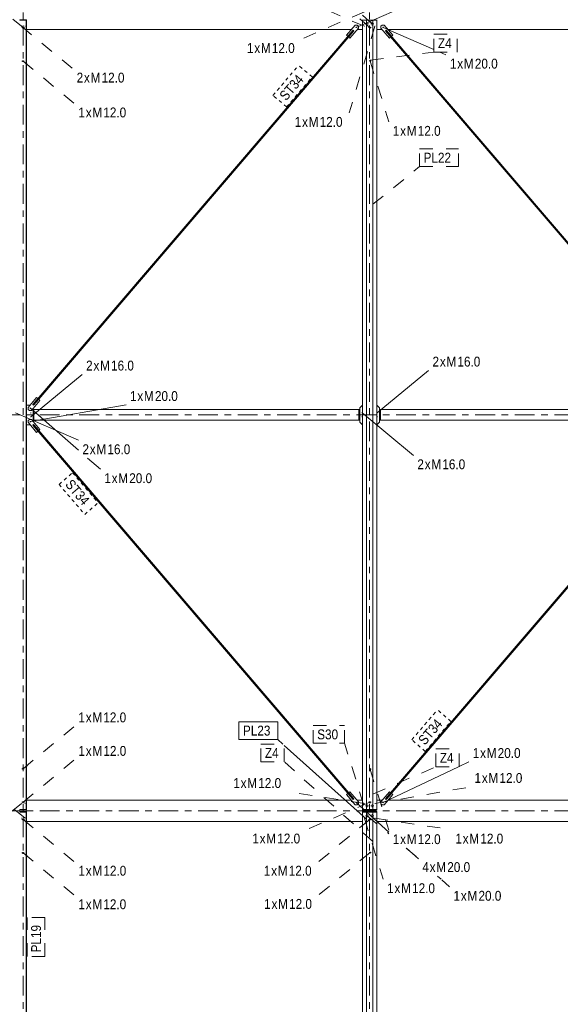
# Model space of a CAD drawing. Header units: millimetres. Extents: x -54 to 556, y -102 to 998.
# Tile 6 of 34: x 157 to 239, y 81 to 230. Entities that reach past the tile are written whole.
import ezdxf

# ---------------------------------------------------------------- set-up
doc = ezdxf.new("R2010")
doc.units = ezdxf.units.MM
for name, pattern in [('XKITLINE00', [0]), ('XKITLINE02', [4, 2, -2]), ('XKITLINE03', [6, 3, -1, 1, -1]), ('XKITLINE04', [3, 0.5, -0.5, 0.5, -0.5, 0.5, -0.5])]:
    doc.linetypes.add(name, pattern=pattern)
for name, color, linetype, lineweight in [('Element', 2, 'Continuous', 0), ('Spoina', 1, 'Continuous', 0), ('Znak elementu', 2, 'Continuous', 0), ('Znak śruby', 4, 'Continuous', 0), ('Śruba', 3, 'Continuous', 0)]:
    doc.layers.add(name, color=color, linetype=linetype, lineweight=lineweight)
doc.styles.add('ARIAL', font='ARIAL.TTF')

msp = doc.modelspace()

# ---------------------------------------------------------------- hatches: boundary and pattern name
at = {"layer": 'Śruba'}
for points in [[(208.07, 228.73), (208.07, 228.72), (208.07, 228.71), (208.06, 228.7), (208.06, 228.69), (208.05, 228.68), (208.05, 228.67), (208.04, 228.66), (208.03, 228.66), (208.02, 228.65), (208.01, 228.64), (208, 228.64), (207.99, 228.64), (207.98, 228.63), (207.97, 228.63), (207.96, 228.63), (207.95, 228.63), (207.94, 228.63), (207.93, 228.64), (207.92, 228.64), (207.91, 228.64), (207.9, 228.65), (207.89, 228.66), (207.88, 228.66), (207.88, 228.67), (207.87, 228.68), (207.86, 228.69), (207.86, 228.7), (207.86, 228.71), (207.85, 228.72), (207.85, 228.73), (207.85, 228.74), (207.85, 228.75), (207.85, 228.76), (207.86, 228.77), (207.86, 228.78), (207.86, 228.79), (207.87, 228.8), (207.88, 228.81), (207.88, 228.82), (207.89, 228.83), (207.9, 228.83), (207.91, 228.84), (207.92, 228.84), (207.93, 228.85), (207.94, 228.85), (207.95, 228.85), (207.96, 228.85), (207.97, 228.85), (207.98, 228.85), (207.99, 228.85), (208, 228.84), (208.01, 228.84), (208.02, 228.83), (208.03, 228.83), (208.04, 228.82), (208.05, 228.81), (208.05, 228.8), (208.06, 228.79), (208.06, 228.78), (208.07, 228.77), (208.07, 228.76), (208.07, 228.75), (208.07, 228.74)], [(211.93, 228.75), (211.93, 228.76), (211.93, 228.77), (211.94, 228.78), (211.94, 228.79), (211.95, 228.8), (211.95, 228.81), (211.96, 228.82), (211.97, 228.83), (211.98, 228.83), (211.99, 228.84), (212, 228.84), (212.01, 228.85), (212.02, 228.85), (212.03, 228.85), (212.04, 228.85), (212.05, 228.85), (212.06, 228.85), (212.07, 228.85), (212.08, 228.84), (212.09, 228.84), (212.1, 228.83), (212.11, 228.83), (212.12, 228.82), (212.12, 228.81), (212.13, 228.8), (212.14, 228.79), (212.14, 228.78), (212.14, 228.77), (212.15, 228.76), (212.15, 228.75), (212.15, 228.74), (212.15, 228.73), (212.15, 228.72), (212.14, 228.71), (212.14, 228.7), (212.14, 228.69), (212.13, 228.68), (212.12, 228.67), (212.12, 228.66), (212.11, 228.66), (212.1, 228.65), (212.09, 228.64), (212.08, 228.64), (212.07, 228.64), (212.06, 228.63), (212.05, 228.63), (212.04, 228.63), (212.03, 228.63), (212.02, 228.63), (212.01, 228.64), (212, 228.64), (211.99, 228.64), (211.98, 228.65), (211.97, 228.66), (211.96, 228.66), (211.95, 228.67), (211.95, 228.68), (211.94, 228.69), (211.94, 228.7), (211.93, 228.71), (211.93, 228.72), (211.93, 228.73), (211.93, 228.74)], [(158.69, 171.01), (158.69, 171), (158.69, 170.99), (158.68, 170.98), (158.68, 170.97), (158.67, 170.96), (158.67, 170.95), (158.66, 170.94), (158.65, 170.93), (158.64, 170.93), (158.63, 170.92), (158.62, 170.92), (158.61, 170.91), (158.6, 170.91), (158.59, 170.91), (158.58, 170.91), (158.57, 170.91), (158.56, 170.91), (158.55, 170.91), (158.54, 170.92), (158.53, 170.92), (158.52, 170.93), (158.51, 170.93), (158.5, 170.94), (158.5, 170.95), (158.49, 170.96), (158.49, 170.97), (158.48, 170.98), (158.48, 170.99), (158.47, 171), (158.47, 171.01), (158.47, 171.02), (158.47, 171.03), (158.47, 171.04), (158.48, 171.05), (158.48, 171.06), (158.49, 171.07), (158.49, 171.08), (158.5, 171.09), (158.5, 171.1), (158.51, 171.1), (158.52, 171.11), (158.53, 171.12), (158.54, 171.12), (158.55, 171.12), (158.56, 171.13), (158.57, 171.13), (158.58, 171.13), (158.59, 171.13), (158.6, 171.13), (158.61, 171.12), (158.62, 171.12), (158.63, 171.12), (158.64, 171.11), (158.65, 171.1), (158.66, 171.1), (158.67, 171.09), (158.67, 171.08), (158.68, 171.07), (158.68, 171.06), (158.69, 171.05), (158.69, 171.04), (158.69, 171.03), (158.69, 171.02)], [(158.74, 170.29), (158.74, 170.28), (158.74, 170.27), (158.73, 170.27), (158.73, 170.26), (158.72, 170.25), (158.72, 170.24), (158.71, 170.24), (158.71, 170.23), (158.7, 170.23), (158.69, 170.22), (158.68, 170.22), (158.68, 170.21), (158.67, 170.21), (158.66, 170.21), (158.65, 170.21), (158.64, 170.21), (158.63, 170.21), (158.62, 170.21), (158.62, 170.22), (158.61, 170.22), (158.6, 170.23), (158.59, 170.23), (158.59, 170.24), (158.58, 170.24), (158.57, 170.25), (158.57, 170.26), (158.57, 170.27), (158.56, 170.27), (158.56, 170.28), (158.56, 170.29), (158.56, 170.3), (158.56, 170.31), (158.56, 170.32), (158.56, 170.33), (158.57, 170.33), (158.57, 170.34), (158.57, 170.35), (158.58, 170.36), (158.59, 170.36), (158.59, 170.37), (158.6, 170.37), (158.61, 170.38), (158.62, 170.38), (158.62, 170.39), (158.63, 170.39), (158.64, 170.39), (158.65, 170.39), (158.66, 170.39), (158.67, 170.39), (158.68, 170.39), (158.68, 170.38), (158.69, 170.38), (158.7, 170.37), (158.71, 170.37), (158.71, 170.36), (158.72, 170.36), (158.72, 170.35), (158.73, 170.34), (158.73, 170.33), (158.74, 170.33), (158.74, 170.32), (158.74, 170.31), (158.74, 170.3)], [(208.94, 170.29), (208.94, 170.28), (208.94, 170.27), (208.93, 170.27), (208.93, 170.26), (208.93, 170.25), (208.92, 170.24), (208.91, 170.24), (208.91, 170.23), (208.9, 170.23), (208.89, 170.22), (208.89, 170.22), (208.88, 170.21), (208.87, 170.21), (208.86, 170.21), (208.85, 170.21), (208.84, 170.21), (208.83, 170.21), (208.82, 170.21), (208.82, 170.22), (208.81, 170.22), (208.8, 170.23), (208.79, 170.23), (208.79, 170.24), (208.78, 170.24), (208.78, 170.25), (208.77, 170.26), (208.77, 170.27), (208.76, 170.27), (208.76, 170.28), (208.76, 170.29), (208.76, 170.3), (208.76, 170.31), (208.76, 170.32), (208.76, 170.33), (208.77, 170.33), (208.77, 170.34), (208.78, 170.35), (208.78, 170.36), (208.79, 170.36), (208.79, 170.37), (208.8, 170.37), (208.81, 170.38), (208.82, 170.38), (208.82, 170.39), (208.83, 170.39), (208.84, 170.39), (208.85, 170.39), (208.86, 170.39), (208.87, 170.39), (208.88, 170.39), (208.89, 170.38), (208.89, 170.38), (208.9, 170.37), (208.91, 170.37), (208.91, 170.36), (208.92, 170.36), (208.93, 170.35), (208.93, 170.34), (208.93, 170.33), (208.94, 170.33), (208.94, 170.32), (208.94, 170.31), (208.94, 170.3)], [(211.06, 170.31), (211.06, 170.32), (211.06, 170.33), (211.07, 170.33), (211.07, 170.34), (211.07, 170.35), (211.08, 170.36), (211.09, 170.36), (211.09, 170.37), (211.1, 170.37), (211.11, 170.38), (211.11, 170.38), (211.12, 170.39), (211.13, 170.39), (211.14, 170.39), (211.15, 170.39), (211.16, 170.39), (211.17, 170.39), (211.18, 170.39), (211.18, 170.38), (211.19, 170.38), (211.2, 170.37), (211.21, 170.37), (211.21, 170.36), (211.22, 170.36), (211.22, 170.35), (211.23, 170.34), (211.23, 170.33), (211.24, 170.33), (211.24, 170.32), (211.24, 170.31), (211.24, 170.3), (211.24, 170.29), (211.24, 170.28), (211.24, 170.27), (211.23, 170.27), (211.23, 170.26), (211.22, 170.25), (211.22, 170.24), (211.21, 170.24), (211.21, 170.23), (211.2, 170.23), (211.19, 170.22), (211.18, 170.22), (211.18, 170.21), (211.17, 170.21), (211.16, 170.21), (211.15, 170.21), (211.14, 170.21), (211.13, 170.21), (211.12, 170.21), (211.11, 170.22), (211.11, 170.22), (211.1, 170.23), (211.09, 170.23), (211.09, 170.24), (211.08, 170.24), (211.07, 170.25), (211.07, 170.26), (211.07, 170.27), (211.06, 170.27), (211.06, 170.28), (211.06, 170.29), (211.06, 170.3)], [(158.69, 168.97), (158.69, 168.96), (158.69, 168.95), (158.68, 168.94), (158.68, 168.93), (158.67, 168.92), (158.67, 168.91), (158.66, 168.9), (158.65, 168.9), (158.64, 168.89), (158.63, 168.88), (158.62, 168.88), (158.61, 168.88), (158.6, 168.87), (158.59, 168.87), (158.58, 168.87), (158.57, 168.87), (158.56, 168.87), (158.55, 168.88), (158.54, 168.88), (158.53, 168.88), (158.52, 168.89), (158.51, 168.9), (158.5, 168.9), (158.5, 168.91), (158.49, 168.92), (158.49, 168.93), (158.48, 168.94), (158.48, 168.95), (158.47, 168.96), (158.47, 168.97), (158.47, 168.98), (158.47, 168.99), (158.47, 169), (158.48, 169.01), (158.48, 169.02), (158.49, 169.03), (158.49, 169.04), (158.5, 169.05), (158.5, 169.06), (158.51, 169.07), (158.52, 169.07), (158.53, 169.08), (158.54, 169.08), (158.55, 169.09), (158.56, 169.09), (158.57, 169.09), (158.58, 169.09), (158.59, 169.09), (158.6, 169.09), (158.61, 169.09), (158.62, 169.08), (158.63, 169.08), (158.64, 169.07), (158.65, 169.07), (158.66, 169.06), (158.67, 169.05), (158.67, 169.04), (158.68, 169.03), (158.68, 169.02), (158.69, 169.01), (158.69, 169), (158.69, 168.99), (158.69, 168.98)], [(158.74, 169.69), (158.74, 169.68), (158.74, 169.67), (158.73, 169.67), (158.73, 169.66), (158.72, 169.65), (158.72, 169.64), (158.71, 169.64), (158.71, 169.63), (158.7, 169.63), (158.69, 169.62), (158.68, 169.62), (158.68, 169.61), (158.67, 169.61), (158.66, 169.61), (158.65, 169.61), (158.64, 169.61), (158.63, 169.61), (158.62, 169.61), (158.62, 169.62), (158.61, 169.62), (158.6, 169.63), (158.59, 169.63), (158.59, 169.64), (158.58, 169.64), (158.57, 169.65), (158.57, 169.66), (158.57, 169.67), (158.56, 169.67), (158.56, 169.68), (158.56, 169.69), (158.56, 169.7), (158.56, 169.71), (158.56, 169.72), (158.56, 169.73), (158.57, 169.73), (158.57, 169.74), (158.57, 169.75), (158.58, 169.76), (158.59, 169.76), (158.59, 169.77), (158.6, 169.77), (158.61, 169.78), (158.62, 169.78), (158.62, 169.79), (158.63, 169.79), (158.64, 169.79), (158.65, 169.79), (158.66, 169.79), (158.67, 169.79), (158.68, 169.79), (158.68, 169.78), (158.69, 169.78), (158.7, 169.77), (158.71, 169.77), (158.71, 169.76), (158.72, 169.76), (158.72, 169.75), (158.73, 169.74), (158.73, 169.73), (158.74, 169.73), (158.74, 169.72), (158.74, 169.71), (158.74, 169.7)], [(208.94, 169.69), (208.94, 169.68), (208.94, 169.67), (208.93, 169.67), (208.93, 169.66), (208.93, 169.65), (208.92, 169.64), (208.91, 169.64), (208.91, 169.63), (208.9, 169.63), (208.89, 169.62), (208.89, 169.62), (208.88, 169.61), (208.87, 169.61), (208.86, 169.61), (208.85, 169.61), (208.84, 169.61), (208.83, 169.61), (208.82, 169.61), (208.82, 169.62), (208.81, 169.62), (208.8, 169.63), (208.79, 169.63), (208.79, 169.64), (208.78, 169.64), (208.78, 169.65), (208.77, 169.66), (208.77, 169.67), (208.76, 169.67), (208.76, 169.68), (208.76, 169.69), (208.76, 169.7), (208.76, 169.71), (208.76, 169.72), (208.76, 169.73), (208.77, 169.73), (208.77, 169.74), (208.78, 169.75), (208.78, 169.76), (208.79, 169.76), (208.79, 169.77), (208.8, 169.77), (208.81, 169.78), (208.82, 169.78), (208.82, 169.79), (208.83, 169.79), (208.84, 169.79), (208.85, 169.79), (208.86, 169.79), (208.87, 169.79), (208.88, 169.79), (208.89, 169.78), (208.89, 169.78), (208.9, 169.77), (208.91, 169.77), (208.91, 169.76), (208.92, 169.76), (208.93, 169.75), (208.93, 169.74), (208.93, 169.73), (208.94, 169.73), (208.94, 169.72), (208.94, 169.71), (208.94, 169.7)], [(211.06, 169.71), (211.06, 169.72), (211.06, 169.73), (211.07, 169.73), (211.07, 169.74), (211.07, 169.75), (211.08, 169.76), (211.09, 169.76), (211.09, 169.77), (211.1, 169.77), (211.11, 169.78), (211.11, 169.78), (211.12, 169.79), (211.13, 169.79), (211.14, 169.79), (211.15, 169.79), (211.16, 169.79), (211.17, 169.79), (211.18, 169.79), (211.18, 169.78), (211.19, 169.78), (211.2, 169.77), (211.21, 169.77), (211.21, 169.76), (211.22, 169.76), (211.22, 169.75), (211.23, 169.74), (211.23, 169.73), (211.24, 169.73), (211.24, 169.72), (211.24, 169.71), (211.24, 169.7), (211.24, 169.69), (211.24, 169.68), (211.24, 169.67), (211.23, 169.67), (211.23, 169.66), (211.22, 169.65), (211.22, 169.64), (211.21, 169.64), (211.21, 169.63), (211.2, 169.63), (211.19, 169.62), (211.18, 169.62), (211.18, 169.61), (211.17, 169.61), (211.16, 169.61), (211.15, 169.61), (211.14, 169.61), (211.13, 169.61), (211.12, 169.61), (211.11, 169.62), (211.11, 169.62), (211.1, 169.63), (211.09, 169.63), (211.09, 169.64), (211.08, 169.64), (211.07, 169.65), (211.07, 169.66), (211.07, 169.67), (211.06, 169.67), (211.06, 169.68), (211.06, 169.69), (211.06, 169.7)], [(208.07, 111.25), (208.07, 111.24), (208.07, 111.23), (208.06, 111.22), (208.06, 111.21), (208.05, 111.2), (208.05, 111.19), (208.04, 111.18), (208.03, 111.17), (208.02, 111.17), (208.01, 111.16), (208, 111.16), (207.99, 111.15), (207.98, 111.15), (207.97, 111.15), (207.96, 111.15), (207.95, 111.15), (207.94, 111.15), (207.93, 111.15), (207.92, 111.16), (207.91, 111.16), (207.9, 111.17), (207.89, 111.17), (207.88, 111.18), (207.88, 111.19), (207.87, 111.2), (207.86, 111.21), (207.86, 111.22), (207.86, 111.23), (207.85, 111.24), (207.85, 111.25), (207.85, 111.26), (207.85, 111.27), (207.85, 111.28), (207.86, 111.29), (207.86, 111.3), (207.86, 111.31), (207.87, 111.32), (207.88, 111.33), (207.88, 111.34), (207.89, 111.34), (207.9, 111.35), (207.91, 111.36), (207.92, 111.36), (207.93, 111.36), (207.94, 111.37), (207.95, 111.37), (207.96, 111.37), (207.97, 111.37), (207.98, 111.37), (207.99, 111.36), (208, 111.36), (208.01, 111.36), (208.02, 111.35), (208.03, 111.34), (208.04, 111.34), (208.05, 111.33), (208.05, 111.32), (208.06, 111.31), (208.06, 111.3), (208.07, 111.29), (208.07, 111.28), (208.07, 111.27), (208.07, 111.26)], [(211.93, 111.27), (211.93, 111.28), (211.93, 111.29), (211.94, 111.3), (211.94, 111.31), (211.95, 111.32), (211.95, 111.33), (211.96, 111.34), (211.97, 111.34), (211.98, 111.35), (211.99, 111.36), (212, 111.36), (212.01, 111.36), (212.02, 111.37), (212.03, 111.37), (212.04, 111.37), (212.05, 111.37), (212.06, 111.37), (212.07, 111.36), (212.08, 111.36), (212.09, 111.36), (212.1, 111.35), (212.11, 111.34), (212.12, 111.34), (212.12, 111.33), (212.13, 111.32), (212.14, 111.31), (212.14, 111.3), (212.14, 111.29), (212.15, 111.28), (212.15, 111.27), (212.15, 111.26), (212.15, 111.25), (212.15, 111.24), (212.14, 111.23), (212.14, 111.22), (212.14, 111.21), (212.13, 111.2), (212.12, 111.19), (212.12, 111.18), (212.11, 111.17), (212.1, 111.17), (212.09, 111.16), (212.08, 111.16), (212.07, 111.15), (212.06, 111.15), (212.05, 111.15), (212.04, 111.15), (212.03, 111.15), (212.02, 111.15), (212.01, 111.15), (212, 111.16), (211.99, 111.16), (211.98, 111.17), (211.97, 111.17), (211.96, 111.18), (211.95, 111.19), (211.95, 111.2), (211.94, 111.21), (211.94, 111.22), (211.93, 111.23), (211.93, 111.24), (211.93, 111.25), (211.93, 111.26)]]:
    msp.add_hatch(color=256, dxfattribs=at).paths.add_polyline_path(points, flags=17)

# ---------------------------------------------------------------- linework, layer by layer
at = {"layer": 'Element', "linetype": 'XKITLINE00', "lineweight": 0}
for p, q in [((158, 229.9), (156.97, 229.9)), ((156.97, 229.82), (156.97, 229.9)), ((157.97, 229.82), (156.97, 229.82)), ((157.97, 229.82), (157.97, 229.9)), ((157.97, 110.18), (157.97, 229.82)), ((157.97, 110.18), (157.97, 229.82)), ((157.97, 229.82), (157.97, 229.82)), ((158, 229.82), (157.97, 229.82)), ((158, 229.82), (158, 229.9)), ((158, 110.18), (158, 229.82)), ((158, 110.18), (158, 229.82)), ((158, 229.82), (158, 229.82)), ((208.9, 229.82), (208.9, 229.9)), ((209.5, 229.82), (208.9, 229.82)), ((208.9, 229.82), (208.9, 110.18)), ((208.9, 229.82), (208.9, 229.82)), ((208.9, 229.82), (208.9, 228.4)), ((209.5, 110.18), (209.5, 229.82)), ((209.5, 110.18), (209.5, 229.82)), ((209.5, 229.82), (210.5, 229.82)), ((209.5, 229.82), (209.5, 229.82)), ((210.5, 229.82), (210.5, 229.82)), ((210.5, 229.82), (211.1, 229.82)), ((210.5, 110.18), (210.5, 229.82)), ((210.5, 110.18), (210.5, 229.82)), ((210.5, 229.82), (210.5, 229.82)), ((211.1, 229.9), (211.1, 229.82)), ((211.1, 110.18), (211.1, 229.82)), ((211.1, 229.82), (211.1, 229.82)), ((211.1, 229.82), (211.1, 228.4)), ((158, 228.4), (207.23, 228.4)), ((206.51, 227.55), (207.81, 229.07)), ((208.31, 228.64), (207.01, 227.12)), ((208.31, 228.64), (207.01, 227.12)), ((207.81, 229.07), (208.09, 229.09)), ((208.1, 229.09), (208.09, 229.09)), ((208.09, 229.09), (208.29, 228.92)), ((208.29, 228.92), (208.1, 229.09)), ((208.11, 228.4), (208.9, 228.4)), ((208.31, 228.64), (208.29, 228.92)), ((208.29, 228.92), (208.29, 228.92)), ((208.29, 228.92), (208.31, 228.64)), ((208.31, 228.64), (208.31, 228.64)), ((208.9, 228.4), (208.9, 228.4)), ((211.1, 228.4), (211.89, 228.4)), ((211.1, 228.4), (211.1, 228.4)), ((211.71, 228.92), (211.69, 228.64)), ((211.69, 228.64), (211.71, 228.92)), ((211.69, 228.64), (212.99, 227.12)), ((211.69, 228.64), (211.69, 228.64)), ((212.99, 227.12), (211.69, 228.64)), ((211.9, 229.09), (211.71, 228.92)), ((211.71, 228.92), (211.91, 229.09)), ((211.71, 228.92), (211.71, 228.92)), ((211.9, 229.09), (211.91, 229.09)), ((211.91, 229.09), (212.19, 229.07)), ((212.19, 229.07), (213.49, 227.55)), ((212.77, 228.4), (262, 228.4)), ((158.95, 171.56), (207.48, 228.3)), ((159.85, 172.37), (206.82, 227.28)), ((206.7, 227.39), (206.51, 227.55)), ((207.48, 228.3), (206.7, 227.39)), ((206.7, 227.39), (206.7, 227.39)), ((206.82, 227.28), (207.6, 228.2)), ((207.01, 227.12), (206.82, 227.28)), ((207.01, 227.12), (207.01, 227.12)), ((207.6, 228.2), (207.48, 228.3)), ((212.52, 228.3), (212.4, 228.2)), ((212.4, 228.2), (213.18, 227.28)), ((261.05, 171.56), (212.52, 228.3)), ((213.3, 227.39), (212.52, 228.3)), ((213.18, 227.28), (212.99, 227.12)), ((212.99, 227.12), (212.99, 227.12)), ((260.15, 172.37), (213.18, 227.28)), ((213.49, 227.55), (213.3, 227.39)), ((213.3, 227.39), (213.3, 227.39)), ((158, 223.27), (158.05, 223.27)), ((158, 223.21), (158.05, 223.21)), ((158.05, 223.21), (158.05, 223.27)), ((158.23, 171.12), (159.53, 172.64)), ((158.74, 170.69), (160.04, 172.21)), ((160.04, 172.21), (158.74, 170.69)), ((159.72, 172.48), (158.94, 171.56)), ((159.07, 171.46), (159.85, 172.37)), ((159.54, 172.64), (159.53, 172.64)), ((159.53, 172.64), (159.72, 172.48)), ((159.73, 172.48), (159.54, 172.64)), ((159.72, 172.48), (159.73, 172.48)), ((160.04, 172.21), (159.85, 172.37)), ((159.85, 172.37), (159.85, 172.37)), ((159.85, 172.37), (160.04, 172.21)), ((160.04, 172.21), (160.04, 172.21)), ((158, 171.5), (158.56, 171.5)), ((158.26, 170.84), (158.23, 171.12)), ((158.45, 170.67), (158.26, 170.84)), ((158.74, 170.69), (158.45, 170.67)), ((158.46, 170.67), (158.45, 170.67)), ((158.46, 170.67), (158.74, 170.69)), ((158.46, 170.67), (158.46, 170.67)), ((158.74, 170.69), (158.74, 170.69)), ((158.94, 171.56), (158.95, 171.56)), ((158.94, 171.56), (159.01, 171.51)), ((158.95, 171.56), (158.95, 171.56)), ((158.95, 171.56), (158.98, 171.54)), ((158.98, 171.54), (159.01, 171.51)), ((159, 169), (159, 171)), ((159, 169.01), (159, 170.99)), ((159, 170.78), (159.08, 170.78)), ((159.01, 171.51), (159.04, 171.49)), ((159.01, 171.51), (159.07, 171.46)), ((159.04, 171.49), (159.06, 171.47)), ((159.06, 171.47), (159.07, 171.46)), ((159.08, 170.8), (159.08, 169.2)), ((159.08, 170.8), (159.12, 170.8)), ((159.12, 170.8), (159.12, 169.2)), ((159.12, 170.8), (208.34, 170.8)), ((159.12, 170.8), (159.12, 169.2)), ((208.34, 170.8), (208.34, 169.2)), ((208.41, 170.8), (208.34, 170.8)), ((208.34, 169.2), (208.34, 170.8)), ((208.38, 169.2), (208.38, 170.8)), ((208.43, 170.8), (208.41, 170.8)), ((208.41, 170.78), (208.41, 170.8)), ((208.41, 169.2), (208.41, 170.8)), ((208.41, 170.78), (208.5, 170.78)), ((208.43, 170.78), (208.43, 170.8)), ((208.5, 171.1), (208.9, 171.5)), ((208.5, 168.9), (208.5, 171.1)), ((211.5, 171.1), (211.1, 171.5)), ((211.5, 168.9), (211.5, 171.1)), ((211.5, 170.78), (211.59, 170.78)), ((211.57, 170.78), (211.57, 170.8)), ((211.57, 170.8), (211.59, 170.8)), ((211.59, 170.78), (211.59, 170.8)), ((211.59, 170.8), (211.59, 169.2)), ((211.59, 170.8), (211.66, 170.8)), ((211.62, 169.2), (211.62, 170.8)), ((260.88, 170.8), (211.66, 170.8)), ((211.66, 170.8), (211.66, 169.2)), ((211.66, 170.8), (211.66, 169.2)), ((157.99, 170.04), (157.97, 170.04)), ((157.97, 169.96), (157.99, 169.96)), ((157.99, 169.96), (157.99, 170.04)), ((158.23, 168.88), (158.26, 169.16)), ((159.53, 167.36), (158.23, 168.88)), ((158.26, 169.16), (158.45, 169.33)), ((158.45, 169.33), (158.46, 169.33)), ((158.45, 169.33), (158.74, 169.31)), ((158.46, 169.33), (158.46, 169.33)), ((158.46, 169.33), (158.74, 169.31)), ((158.74, 169.31), (160.04, 167.79)), ((158.74, 169.31), (158.74, 169.31)), ((158.74, 169.31), (160.04, 167.79)), ((159, 169.22), (159.08, 169.22)), ((159.08, 169.2), (159.12, 169.2)), ((159.12, 169.2), (208.34, 169.2)), ((208.41, 169.2), (208.34, 169.2)), ((208.41, 169.22), (208.5, 169.22)), ((208.41, 169.2), (208.41, 169.22)), ((208.41, 169.2), (208.43, 169.2)), ((208.43, 169.2), (208.43, 169.22)), ((208.9, 168.5), (208.5, 168.9)), ((211.1, 168.5), (211.5, 168.9)), ((211.5, 169.22), (211.59, 169.22)), ((211.57, 169.2), (211.57, 169.22)), ((211.59, 169.2), (211.57, 169.2)), ((211.59, 169.2), (211.59, 169.22)), ((211.59, 169.2), (211.66, 169.2)), ((211.66, 169.2), (260.88, 169.2)), ((158, 168.5), (158.56, 168.5)), ((158.94, 168.44), (159.01, 168.49)), ((158.94, 168.44), (158.95, 168.44)), ((158.94, 168.44), (159.72, 167.52)), ((158.98, 168.46), (158.95, 168.44)), ((158.95, 168.44), (158.95, 168.44)), ((207.48, 111.7), (158.95, 168.44)), ((159.01, 168.49), (158.98, 168.46)), ((159.01, 168.49), (159.07, 168.54)), ((159.04, 168.51), (159.01, 168.49)), ((159.06, 168.53), (159.04, 168.51)), ((159.07, 168.54), (159.06, 168.53)), ((159.85, 167.63), (159.07, 168.54)), ((159.72, 167.52), (159.53, 167.36)), ((159.53, 167.36), (159.54, 167.36)), ((159.54, 167.36), (159.73, 167.52)), ((159.72, 167.52), (159.73, 167.52)), ((160.04, 167.79), (159.85, 167.63)), ((160.04, 167.79), (159.85, 167.63)), ((159.85, 167.63), (159.85, 167.63)), ((206.82, 112.72), (159.85, 167.63)), ((160.04, 167.79), (160.04, 167.79)), ((212.52, 111.7), (261.05, 168.44)), ((213.18, 112.72), (260.15, 167.63)), ((158, 116.79), (158.05, 116.79)), ((158, 116.73), (158.05, 116.73)), ((158.05, 116.73), (158.05, 116.79)), ((158, 113.5), (158, 112.28)), ((158, 113.49), (158, 113.49)), ((158, 112.28), (158, 112.28)), ((206.51, 112.45), (206.7, 112.61)), ((207.81, 110.93), (206.51, 112.45)), ((206.7, 112.61), (206.7, 112.61)), ((206.7, 112.61), (207.48, 111.7)), ((206.82, 112.72), (207.01, 112.88)), ((207.6, 111.8), (206.82, 112.72)), ((208.31, 111.36), (207.01, 112.88)), ((207.01, 112.88), (207.01, 112.88)), ((207.01, 112.88), (208.31, 111.36)), ((211.69, 111.36), (212.99, 112.88)), ((211.69, 111.36), (212.99, 112.88)), ((213.49, 112.45), (212.19, 110.93)), ((213.18, 112.72), (212.4, 111.8)), ((212.52, 111.7), (213.3, 112.61)), ((212.99, 112.88), (212.99, 112.88)), ((212.99, 112.88), (213.18, 112.72)), ((213.3, 112.61), (213.3, 112.61)), ((213.3, 112.61), (213.49, 112.45)), ((158, 111.6), (207.23, 111.6)), ((207.48, 111.7), (207.6, 111.8)), ((208.09, 110.91), (207.81, 110.93)), ((208.09, 110.91), (208.29, 111.08)), ((208.29, 111.08), (208.09, 110.91)), ((208.09, 110.91), (208.09, 110.91)), ((208.11, 111.6), (208.9, 111.6)), ((208.29, 111.08), (208.31, 111.36)), ((208.31, 111.36), (208.29, 111.08)), ((208.29, 111.08), (208.29, 111.08)), ((208.31, 111.36), (208.31, 111.36)), ((208.9, 110.18), (208.9, 111.6)), ((208.9, 111.6), (208.9, 111.6)), ((211.1, 111.6), (211.89, 111.6)), ((211.1, 110.18), (211.1, 111.6)), ((211.1, 111.6), (211.1, 111.6)), ((211.69, 111.36), (211.71, 111.08)), ((211.69, 111.36), (211.69, 111.36)), ((211.71, 111.08), (211.69, 111.36)), ((211.71, 111.08), (211.91, 110.91)), ((211.71, 111.08), (211.71, 111.08)), ((211.91, 110.91), (211.71, 111.08)), ((212.19, 110.93), (211.91, 110.91)), ((211.91, 110.91), (211.91, 110.91)), ((212.4, 111.8), (212.52, 111.7)), ((212.77, 111.6), (262, 111.6)), ((156.97, 110.18), (157.97, 110.18)), ((156.97, 110.1), (156.97, 110.18)), ((158, 110.1), (156.97, 110.1)), ((158, 109.9), (156.97, 109.9)), ((156.97, 109.82), (156.97, 109.9)), ((157.97, 109.82), (156.97, 109.82)), ((157.97, 110.18), (157.97, 110.18)), ((158, 110.18), (157.97, 110.18)), ((157.97, 110.1), (157.97, 110.18)), ((157.97, 109.82), (157.97, 109.9)), ((157.97, 0.08), (157.97, 109.82)), ((157.97, 0.08), (157.97, 109.82)), ((157.97, 109.82), (157.97, 109.82)), ((158, 109.82), (157.97, 109.82)), ((158, 110.18), (158, 110.18)), ((158, 110.1), (158, 110.18)), ((158, 109.82), (158, 109.9)), ((158, 0.08), (158, 109.82)), ((158, 0.08), (158, 109.82)), ((158, 109.82), (158, 109.82)), ((208.9, 110.18), (209.5, 110.18)), ((208.9, 110.18), (208.9, 110.18)), ((208.9, 110.1), (208.9, 110.18)), ((211.1, 110.1), (208.9, 110.1)), ((208.9, 109.9), (211.1, 109.9)), ((208.9, 109.82), (208.9, 109.9)), ((209.5, 109.82), (208.9, 109.82)), ((208.9, 109.82), (208.9, 0.08)), ((208.9, 109.82), (208.9, 109.82)), ((208.9, 109.82), (208.9, 108.4)), ((209.5, 110.18), (210.5, 110.18)), ((209.5, 110.18), (209.5, 110.18)), ((209.5, 0.08), (209.5, 109.82)), ((209.5, 0.08), (209.5, 109.82)), ((209.5, 109.82), (210.5, 109.82)), ((209.5, 109.82), (209.5, 109.82)), ((209.91, 109.9), (209.91, 110.1)), ((209.92, 109.9), (209.92, 110.1)), ((210.08, 109.9), (210.08, 110.1)), ((210.09, 109.9), (210.09, 110.1)), ((210.5, 110.18), (210.5, 110.18)), ((210.5, 110.18), (211.1, 110.18)), ((210.5, 110.18), (210.5, 110.18)), ((210.5, 109.82), (210.5, 109.82)), ((210.5, 109.82), (211.1, 109.82)), ((210.5, 0.08), (210.5, 109.82)), ((210.5, 0.08), (210.5, 109.82)), ((210.5, 109.82), (210.5, 109.82)), ((211.1, 110.18), (211.1, 110.18)), ((211.1, 110.1), (211.1, 110.18)), ((211.1, 109.9), (211.1, 109.82)), ((211.1, 0.08), (211.1, 109.82)), ((211.1, 109.82), (211.1, 109.82)), ((211.1, 109.82), (211.1, 108.4)), ((158, 108.4), (208.9, 108.4)), ((158, 107.72), (158, 107.72)), ((158, 107.72), (158, 101.69)), ((208.9, 108.4), (208.9, 108.4)), ((211.1, 108.4), (262, 108.4)), ((211.1, 108.4), (211.1, 108.4)), ((158, 106.51), (158, 106.51)), ((158, 103.27), (158.05, 103.27)), ((158, 103.21), (158.05, 103.21)), ((158.05, 103.21), (158.05, 103.27)), ((158, 101.69), (158, 101.69))]:
    msp.add_line(p, q, dxfattribs=at)
at = {"layer": 'Spoina', "linetype": 'XKITLINE03', "lineweight": 0}
for p, q in [((157.5, -20), (157.5, 960)), ((210, -20), (210, 960)), ((-20, 170), (440, 170)), ((-20, 110), (440, 110))]:
    msp.add_line(p, q, dxfattribs=at)
at = {"layer": 'Znak elementu', "linetype": 'XKITLINE02', "lineweight": 0}
for p, q in [((219.75, 227.69), (223.28, 227.69)), ((219.75, 224.99), (219.75, 227.69)), ((223.28, 224.99), (223.28, 227.69)), ((210.09, 223.76), (219.75, 224.99)), ((219.75, 224.99), (223.28, 224.99)), ((217.57, 210.34), (223.44, 210.34)), ((217.57, 207.64), (217.57, 210.34)), ((223.44, 207.64), (223.44, 210.34)), ((210.5, 201.92), (217.57, 207.64)), ((217.57, 207.64), (223.44, 207.64)), ((201.45, 122.93), (206.21, 122.93)), ((201.45, 120.23), (201.45, 122.93)), ((206.21, 120.23), (206.21, 122.93)), ((193.53, 120.12), (197.07, 120.12)), ((193.53, 117.42), (193.53, 120.12)), ((197.07, 117.42), (197.07, 120.12)), ((201.45, 120.23), (206.21, 120.23)), ((209.06, 110.96), (206.21, 120.23)), ((220.03, 119.38), (223.56, 119.38)), ((220.03, 116.68), (220.03, 119.38)), ((223.56, 116.68), (223.56, 119.38)), ((193.53, 117.42), (197.07, 117.42)), ((210.5, 105.33), (197.07, 117.42)), ((210.5, 112.53), (220.03, 116.68)), ((220.03, 116.68), (223.56, 116.68)), ((158.1, 87.94), (158.1, 93.81)), ((160.8, 93.81), (158.1, 93.81)), ((160.8, 87.94), (160.8, 93.81)), ((160.8, 87.94), (158.1, 87.94))]:
    msp.add_line(p, q, dxfattribs=at)
at = {"layer": 'Znak elementu', "linetype": 'XKITLINE04', "lineweight": 0}
for p, q in [((195.35, 218.43), (199.24, 222.98)), ((201.29, 221.22), (199.24, 222.98)), ((197.41, 216.68), (201.29, 221.22)), ((197.41, 216.68), (195.35, 218.43)), ((162.93, 159.47), (164.98, 161.23)), ((164.98, 161.23), (168.87, 156.68)), ((162.93, 159.47), (166.82, 154.93)), ((166.82, 154.93), (168.87, 156.68)), ((216.38, 120.77), (220.27, 125.31)), ((222.32, 123.56), (220.27, 125.31)), ((218.43, 119.01), (222.32, 123.56)), ((218.43, 119.01), (216.38, 120.77))]:
    msp.add_line(p, q, dxfattribs=at)
at = {"layer": 'Znak elementu', "linetype": 'XKITLINE00', "lineweight": 0}
for p, q in [((190.2, 123.51), (196.07, 123.51)), ((190.2, 120.81), (190.2, 123.51)), ((196.07, 120.81), (196.07, 123.51)), ((190.2, 120.81), (196.07, 120.81)), ((196.84, 120.12), (196.07, 120.81)), ((209.5, 108.72), (197.07, 119.91))]:
    msp.add_line(p, q, dxfattribs=at)
at = {"layer": 'Znak śruby', "linetype": 'XKITLINE02', "lineweight": 0}
for p, q in [((210.02, 228.7), (199.41, 237.96)), ((210.4, 229.25), (200.45, 238.25)), ((157.49, 228.7), (149.71, 235.13)), ((209.2, 228.9), (199.68, 233.05)), ((209.2, 231.1), (199.68, 226.95)), ((157.22, 228.9), (165, 222.47)), ((210.8, 228.9), (206.92, 215.76)), ((157.48, 223.62), (165.26, 217.19)), ((210.07, 223.67), (212.91, 214.4)), ((157.48, 116.38), (165.26, 122.81)), ((157.49, 111.3), (165.27, 117.73)), ((157.78, 108.9), (150, 115.33)), ((210.07, 116.33), (212.91, 107.05)), ((210.8, 111.1), (225.29, 113.63)), ((209.2, 111.1), (197.61, 112.86)), ((157.22, 111.1), (149.44, 104.67)), ((210.02, 111.3), (200.49, 107.15)), ((209.6, 109.25), (212.91, 106.51)), ((157.49, 108.7), (165.27, 102.27)), ((210.02, 108.7), (202.24, 102.27)), ((209.2, 108.9), (212.05, 99.62)), ((210.8, 108.9), (222.39, 107.14)), ((157.48, 103.62), (165.26, 97.19)), ((210.07, 103.67), (202.29, 97.24)), ((215.53, 104.35), (217.38, 102.82))]:
    msp.add_line(p, q, dxfattribs=at)
at = {"layer": 'Znak śruby', "linetype": 'XKITLINE00', "lineweight": 0}
for p, q in [((207.97, 228.74), (217.49, 232.89)), ((212.03, 228.74), (219.75, 225.38)), ((220.63, 224.99), (221.56, 224.59)), ((158.65, 169.7), (166.43, 176.13)), ((211.15, 170.3), (218.92, 176.73)), ((156.35, 170.3), (165.88, 166.15)), ((158.59, 168.98), (173.08, 171.51)), ((158.59, 171.02), (165.88, 164.65)), ((208.85, 170.3), (216.63, 163.87)), ((167.26, 163.45), (169.19, 161.76)), ((212.03, 111.26), (223.48, 116.68)), ((223.56, 116.72), (225.02, 117.41)), ((207.97, 111.26), (212.91, 106.78)), ((215.6, 104.35), (217.38, 102.74)), ((220.28, 100.12), (220.83, 99.62)), ((220.92, 99.54), (222.11, 98.47))]:
    msp.add_line(p, q, dxfattribs=at)
at = {"layer": 'Śruba', "linetype": 'XKITLINE02', "lineweight": 0}
for p, q in [((157.23, 228.9), (157.21, 228.9)), ((157.29, 228.7), (157.69, 228.7)), ((157.41, 228.77), (157.44, 228.77)), ((157.41, 228.63), (157.44, 228.63)), ((157.45, 228.77), (157.57, 228.77)), ((157.45, 228.63), (157.57, 228.63)), ((157.79, 228.9), (157.77, 228.9)), ((209.21, 228.9), (209.19, 228.9)), ((210.22, 228.7), (209.82, 228.7)), ((210.08, 228.77), (209.92, 228.77)), ((210.08, 228.63), (209.92, 228.63)), ((210.11, 228.77), (210.08, 228.77)), ((210.11, 228.63), (210.08, 228.63)), ((210.79, 228.9), (210.81, 228.9)), ((157.66, 223.62), (157.31, 223.62)), ((157.44, 223.69), (157.41, 223.69)), ((157.44, 223.55), (157.41, 223.55)), ((157.56, 223.69), (157.44, 223.69)), ((157.56, 223.55), (157.44, 223.55)), ((209.92, 223.67), (210.22, 223.67)), ((210.02, 223.74), (210.08, 223.74)), ((210.02, 223.6), (210.08, 223.6)), ((210.08, 223.74), (210.11, 223.74)), ((210.08, 223.6), (210.11, 223.6)), ((157.44, 116.45), (157.41, 116.45)), ((157.56, 116.45), (157.44, 116.45)), ((210.02, 116.4), (210.08, 116.4)), ((210.08, 116.4), (210.11, 116.4)), ((157.66, 116.38), (157.31, 116.38)), ((157.44, 116.31), (157.41, 116.31)), ((157.56, 116.31), (157.44, 116.31)), ((209.92, 116.33), (210.22, 116.33)), ((210.02, 116.26), (210.08, 116.26)), ((210.08, 116.26), (210.11, 116.26)), ((157.23, 111.1), (157.21, 111.1)), ((157.29, 111.3), (157.69, 111.3)), ((157.41, 111.37), (157.44, 111.37)), ((157.41, 111.23), (157.44, 111.23)), ((157.45, 111.37), (157.57, 111.37)), ((157.45, 111.23), (157.57, 111.23)), ((157.79, 111.1), (157.77, 111.1)), ((209.21, 111.1), (209.19, 111.1)), ((210.22, 111.3), (209.82, 111.3)), ((210.08, 111.37), (209.92, 111.37)), ((210.08, 111.23), (209.92, 111.23)), ((210.11, 111.37), (210.08, 111.37)), ((210.11, 111.23), (210.08, 111.23)), ((210.79, 111.1), (210.81, 111.1)), ((157.22, 108.9), (157.21, 108.9)), ((157.29, 108.7), (157.69, 108.7)), ((157.41, 108.77), (157.44, 108.77)), ((157.41, 108.63), (157.44, 108.63)), ((157.45, 108.77), (157.57, 108.77)), ((157.45, 108.63), (157.57, 108.63)), ((157.78, 108.9), (157.77, 108.9)), ((209.21, 108.9), (209.19, 108.9)), ((210.22, 108.7), (209.82, 108.7)), ((210.08, 108.77), (209.92, 108.77)), ((210.08, 108.63), (209.92, 108.63)), ((210.11, 108.77), (210.08, 108.77)), ((210.11, 108.63), (210.08, 108.63)), ((210.79, 108.9), (210.81, 108.9)), ((157.66, 103.62), (157.31, 103.62)), ((157.44, 103.69), (157.41, 103.69)), ((157.44, 103.55), (157.41, 103.55)), ((157.56, 103.69), (157.44, 103.69)), ((157.56, 103.55), (157.44, 103.55)), ((209.92, 103.67), (210.22, 103.67)), ((210.02, 103.74), (210.08, 103.74)), ((210.02, 103.6), (210.08, 103.6)), ((210.08, 103.74), (210.11, 103.74)), ((210.08, 103.6), (210.11, 103.6))]:
    msp.add_line(p, q, dxfattribs=at)
at = {"layer": 'Śruba', "linetype": 'XKITLINE00', "lineweight": 0}
for p, q in [((207.96, 228.74), (207.98, 228.74)), ((209.38, 229.25), (209.53, 229.25)), ((209.6, 229.47), (209.6, 229.32)), ((209.6, 229.03), (209.6, 229.18)), ((209.82, 229.25), (209.67, 229.25)), ((210.18, 229.25), (210.33, 229.25)), ((210.4, 229.47), (210.4, 229.32)), ((210.4, 229.03), (210.4, 229.18)), ((210.62, 229.25), (210.47, 229.25)), ((212.04, 228.74), (212.02, 228.74)), ((158.58, 171.02), (158.6, 171.02)), ((158.66, 170.3), (158.65, 170.3)), ((208.86, 170.3), (208.85, 170.3)), ((211.14, 170.3), (211.15, 170.3)), ((158.58, 168.98), (158.6, 168.98)), ((158.66, 169.7), (158.65, 169.7)), ((208.86, 169.7), (208.85, 169.7)), ((211.14, 169.7), (211.15, 169.7)), ((207.96, 111.26), (207.98, 111.26)), ((209.38, 110.75), (209.53, 110.75)), ((209.6, 110.97), (209.6, 110.82)), ((209.6, 110.53), (209.6, 110.68)), ((209.82, 110.75), (209.67, 110.75)), ((210.18, 110.75), (210.33, 110.75)), ((210.4, 110.97), (210.4, 110.82)), ((210.4, 110.53), (210.4, 110.68)), ((210.62, 110.75), (210.47, 110.75)), ((212.04, 111.26), (212.02, 111.26)), ((209.38, 109.25), (209.53, 109.25)), ((209.6, 109.47), (209.6, 109.32)), ((209.6, 109.03), (209.6, 109.18)), ((209.82, 109.25), (209.67, 109.25)), ((210.18, 109.25), (210.33, 109.25)), ((210.4, 109.47), (210.4, 109.32)), ((210.4, 109.03), (210.4, 109.18)), ((210.62, 109.25), (210.47, 109.25))]:
    msp.add_line(p, q, dxfattribs=at)

# ---------------------------------------------------------------- texts
at = {"layer": 'Znak elementu', "style": 'ARIAL', "width": 0.85}
for s, p in [('Z4', (220.35, 225.59)), ('PL22', (218.17, 208.24)), ('PL23', (190.8, 121.41)), ('S30', (202.05, 120.83)), ('Z4', (194.13, 118.02)), ('Z4', (220.63, 117.28))]:
    msp.add_text(s, height=1.5, dxfattribs=at).set_placement(p)
for s, rotation, p in [('ST34', 49.4577, (197.34, 217.52)), ('ST34', -49.4577, (163.78, 159.41)), ('ST34', 49.4577, (218.37, 119.86)), ('PL19', 90.0002, (160.2, 88.54))]:
    msp.add_text(s, height=1.5, rotation=rotation, dxfattribs=at).set_placement(p)
at = {"layer": 'Znak śruby', "style": 'ARIAL', "width": 0.85}
for s, p in [('1', (191.4, 224.85)), ('x', (192.52, 224.85)), ('M', (193.52, 224.85)), ('12.0', (195.18, 224.85)), ('1', (222.16, 222.49)), ('M', (224.27, 222.49)), ('20.0', (225.94, 222.49)), ('x', (223.27, 222.49)), ('2', (165.6, 220.37)), ('x', (166.71, 220.37)), ('M', (167.71, 220.37)), ('12.0', (169.38, 220.37)), ('1', (165.86, 215.09)), ('M', (167.98, 215.09)), ('12.0', (169.64, 215.09)), ('x', (166.98, 215.09)), ('1', (198.64, 213.66)), ('M', (200.76, 213.66)), ('12.0', (202.42, 213.66)), ('x', (199.76, 213.66)), ('1', (213.51, 212.3)), ('x', (214.62, 212.3)), ('M', (215.63, 212.3)), ('12.0', (217.29, 212.3)), ('2', (167.03, 176.73)), ('x', (168.15, 176.73)), ('M', (169.15, 176.73)), ('16.0', (170.81, 176.73)), ('2', (219.52, 177.33)), ('x', (220.64, 177.33)), ('M', (221.64, 177.33)), ('16.0', (223.3, 177.33)), ('1', (173.68, 172.11)), ('x', (174.79, 172.11)), ('M', (175.79, 172.11)), ('20.0', (177.46, 172.11)), ('2', (166.48, 164.05)), ('x', (167.59, 164.05)), ('M', (168.59, 164.05)), ('16.0', (170.26, 164.05)), ('2', (217.23, 161.77)), ('x', (218.35, 161.77)), ('M', (219.35, 161.77)), ('16.0', (221.01, 161.77)), ('20.0', (173.57, 159.66)), ('1', (169.79, 159.66)), ('x', (170.91, 159.66)), ('M', (171.91, 159.66)), ('1', (165.86, 123.41)), ('x', (166.98, 123.41)), ('M', (167.98, 123.41)), ('12.0', (169.64, 123.41)), ('1', (165.87, 118.33)), ('x', (166.98, 118.33)), ('M', (167.98, 118.33)), ('12.0', (169.65, 118.33)), ('1', (225.62, 118.01)), ('M', (227.74, 118.01)), ('20.0', (229.4, 118.01)), ('x', (226.74, 118.01)), ('1', (189.34, 113.46)), ('M', (191.45, 113.46)), ('12.0', (193.12, 113.46)), ('1', (225.89, 114.23)), ('x', (227, 114.23)), ('M', (228, 114.23)), ('12.0', (229.67, 114.23)), ('x', (190.45, 113.46)), ('1', (192.22, 105.05)), ('x', (193.33, 105.05)), ('M', (194.33, 105.05)), ('12.0', (196, 105.05)), ('1', (213.51, 104.95)), ('x', (214.62, 104.95)), ('M', (215.63, 104.95)), ('12.0', (217.29, 104.95)), ('1', (222.99, 105.04)), ('x', (224.1, 105.04)), ('M', (225.1, 105.04)), ('12.0', (226.77, 105.04)), ('1', (165.87, 100.17)), ('M', (167.98, 100.17)), ('12.0', (169.65, 100.17)), ('1', (193.96, 100.17)), ('M', (196.08, 100.17)), ('12.0', (197.74, 100.17)), ('4', (217.98, 100.72)), ('x', (219.09, 100.72)), ('M', (220.09, 100.72)), ('20.0', (221.76, 100.72)), ('x', (166.98, 100.17)), ('x', (195.08, 100.17)), ('1', (212.65, 97.52)), ('x', (213.76, 97.52)), ('M', (214.76, 97.52)), ('12.0', (216.43, 97.52)), ('1', (222.71, 96.37)), ('x', (223.82, 96.37)), ('M', (224.82, 96.37)), ('20.0', (226.49, 96.37)), ('1', (165.86, 95.09)), ('x', (166.98, 95.09)), ('M', (167.98, 95.09)), ('12.0', (169.64, 95.09)), ('1', (194.01, 95.14)), ('x', (195.13, 95.14)), ('M', (196.13, 95.14)), ('12.0', (197.79, 95.14))]:
    msp.add_text(s, height=1.5, dxfattribs=at).set_placement(p)

doc.saveas('drawing.dxf')
